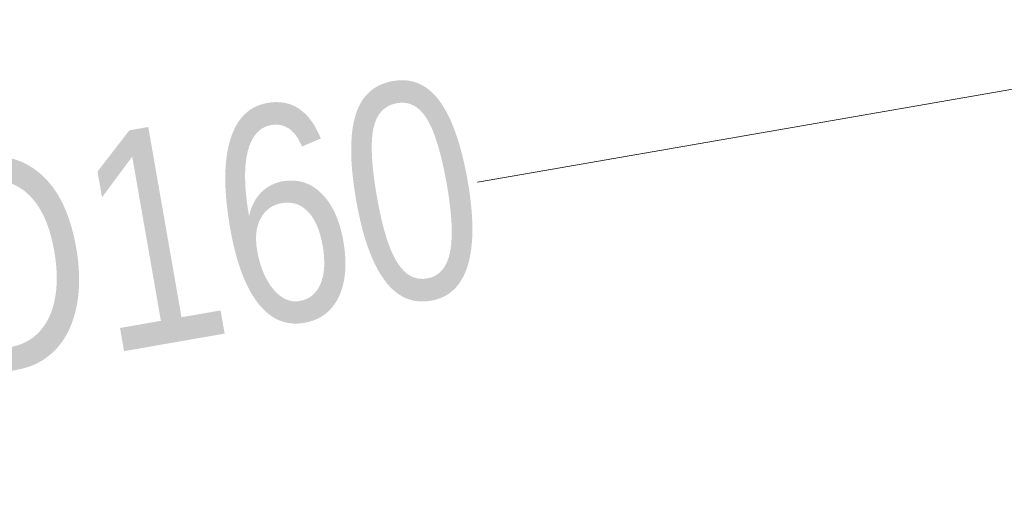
# Model space of a CAD drawing. Header units: metres. Extents: x 5504996 to 5514259, y 5943254 to 5951281.
# Tile 68 of 256: x 5509262.22 to 5509265.62, y 5947745.69 to 5947747.34. Entities that reach past the tile are written whole.
import ezdxf

# ---------------------------------------------------------------- set-up
doc = ezdxf.new("R2010")
doc.units = ezdxf.units.M
doc.layers.add('GES_PrzewodWodociagowy', color=5, linetype='CONTINUOUS', lineweight=18, true_color=0x0000ff)
doc.styles.get("Standard").update_dxf_attribs({"font": 'simplex.shx'})

msp = doc.modelspace()

# ---------------------------------------------------------------- linework, layer by layer
at = {"layer": 'GES_PrzewodWodociagowy', "color": 5, "linetype": 'Continuous', "lineweight": 18, "true_color": 0x0000ff, "flags": 128}
msp.add_lwpolyline([(5509138.36, 5947720.9), (5509174.01, 5947728.6), (5509231.6, 5947739.97), (5509256.3, 5947745.47), (5509274.52, 5947748.64), (5509301.26, 5947753.7), (5509321.85, 5947757.61), (5509334.19, 5947759.96), (5509357.04, 5947764.31), (5509377.95, 5947768.22), (5509384.39, 5947769.23), (5509396.23, 5947771.61), (5509414.22, 5947775.23), (5509437.05, 5947779.73), (5509466.55, 5947786.29), (5509482.96, 5947789.04), (5509501.32, 5947793.06)], dxfattribs=at)

# ---------------------------------------------------------------- next in the draw order: texts
at = {"layer": 'GES_PrzewodWodociagowy', "color": 5, "true_color": 0x0000ff, "insert": (5509262.32, 5947746.52), "char_height": 0.75, "attachment_point": 5, "rotation": 9.9, "line_spacing_factor": 0.9, "bg_fill": 3, "box_fill_scale": 1, "bg_fill_color": 0, "bg_fill_transparency": 0}
msp.add_mtext('\\W0.7818x;\\fArial|b0|i0;woD160', dxfattribs=at)

doc.saveas('drawing.dxf')
